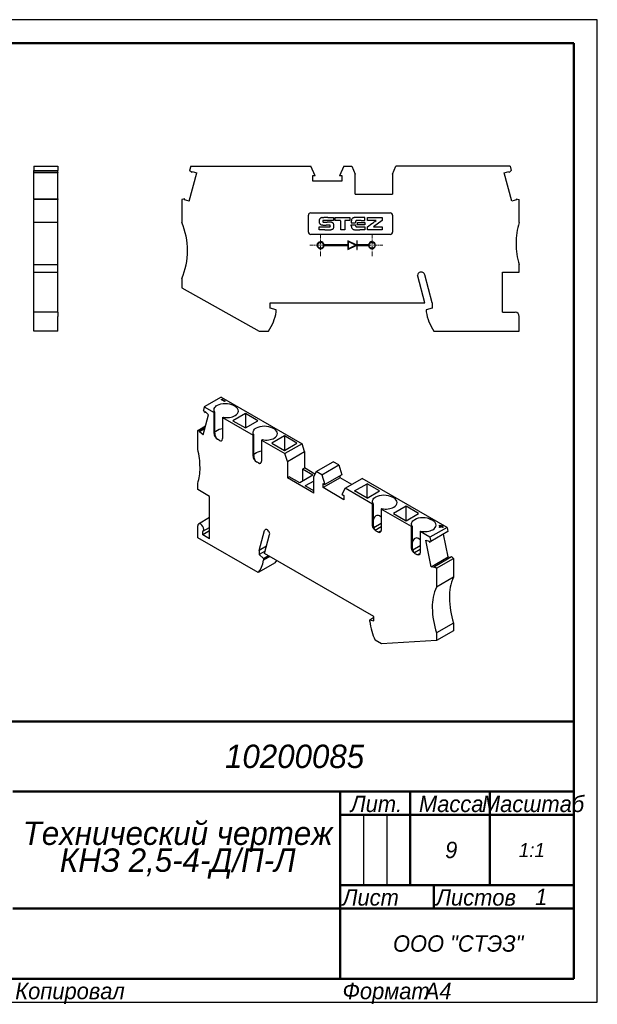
# Model space of a CAD drawing. Header units: millimetres. Extents: x 0 to 297, y 0 to 210.
# Tile 2 of 2: x 173 to 297, y 0 to 210. Entities that reach past the tile are written whole.
import ezdxf

# ---------------------------------------------------------------- set-up
doc = ezdxf.new("R2010")
doc.units = ezdxf.units.MM
doc.linetypes.add('CENTER_per1_scale0.025591', pattern=[1.3, 0.8125, -0.1625, 0.1625, -0.1625])

# ---------------------------------------------------------------- blocks, each defined once
blk = doc.blocks.new('_FR1Страница_1')
at = {"color": 7, "linetype": 'Continuous', "lineweight": 25}
for p, q in [((297, 210), (0, 210)), ((297, 0), (297, 210)), ((247, 40), (247, 25)), ((252, 40), (252, 25)), ((242, 20), (292, 20)), ((262, 20), (262, 20)), ((0, 0), (297, 0))]:
    blk.add_line(p, q, dxfattribs=at)
at = {"color": 7, "linetype": 'Continuous', "lineweight": 50}
for p, q in [((20, 205), (292, 205)), ((292, 205), (292, 5)), ((107, 60), (292, 60)), ((172, 45), (292, 45)), ((242, 45), (242, 5)), ((257, 45), (257, 25)), ((274, 45), (274, 25)), ((242, 40), (292, 40)), ((242, 25), (292, 25)), ((262, 25), (262, 20)), ((172, 20), (292, 20)), ((292, 5), (20, 5))]:
    blk.add_line(p, q, dxfattribs=at)
at = {"color": 7}
for s, insert, char_height, width, attachment_point in [('\\pl0.5;{\\fT-FLEX Type A|b0|i1;\\l\\C250;10200085 \\P}', (232, 52.5), 5, 122.5, 5), ('\\pl0.5;{\\fT-FLEX Type A|b0|i1;\\l\\C250;Масштаб\\P}', (283, 44.125), 3.5, 19.75, 2), ('\\pl0.5;{\\fT-FLEX Type A|b0|i1;\\l\\C250;Лит.\\P}', (249.5, 44.125), 3.5, 16.75, 2), ('\\pl0.5;{\\fT-FLEX Type A|b0|i1;\\l\\C250;Масса\\P}', (265.5, 44.125), 3.5, 18.75, 2), ('\\pl0.5;{\\fT-FLEX Type A|b0|i1;\\l\\C250;9\\P}', (265.5, 32.5), 3.5, 18.75, 5), ('{\\fT-FLEX Type A|b0|i1;\\l\\C250;1:1\\P}', (283, 32.5), 3, 19.5, 5), ('\\pl0.5;{\\fT-FLEX Type A|b0|i1;\\l\\C250;\\H0.857143x;\\P}', (283, 32.5), 3.5, 19.75, 5), ('\\pl0.5;{\\fT-FLEX Type A|b0|i1;\\l\\C250;Лист\\P}', (242, 24.125), 3.5, 11.75, 1), ('\\pl0.5;{\\fT-FLEX Type A|b0|i1;\\l\\C250;\\H0.857143x;\\P}', (257, 24.125), 3.5, 11.75, 2), ('\\pl0.5;{\\fT-FLEX Type A|b0|i1;\\l\\C250;Листов\\P}', (262, 24.125), 3.5, 17.75, 1), ('{\\fT-FLEX Type A|b0|i1;\\l\\C250;1\\P}', (285, 22.5), 3.5, 15.75, 5), ('\\pl0.5;{\\fT-FLEX Type A|b0|i1;\\l\\C250;\\H0.857143x;\\P}', (285, 24.125), 3.5, 15.75, 2), ('{\\fT-FLEX Type A|b0|i1;\\l\\C250;\\P}', (257, 22.5), 3.5, 11.75, 5), ('{\\fT-FLEX Type A|b0|i1;\\l\\C250;}', (207, 20), 3, 71.5, 5), ('\\pl0.5;{\\fT-FLEX Type A|b0|i1;\\l\\C250;ООО "СТЭЗ"\\P}', (267, 12.5), 3.5, 51.75, 5), ('\\pl0.5;{\\fT-FLEX Type A|b0|i1;\\l\\C250;Копировал\\P}', (172, 4.125), 3.5, 23.566, 1), ('\\pl0.5;{\\fT-FLEX Type A|b0|i1;\\l\\C250;\\P}', (193.816, 4.125), 3.5, 40.967, 1), ('\\pl0.5;{\\fT-FLEX Type A|b0|i1;\\l\\C250;Формат\\P}', (242, 4.125), 3.5, 18.675, 1), ('\\pl0.5;{\\fT-FLEX Type A|b0|i1;\\l\\C250;\\P}', (258.925, 4.125), 3.5, 9.825, 1), ('{\\fT-FLEX Type A|b0|i1;\\l\\C250;A4\\P}', (262.962, 4.125), 3.5, 9.825, 2)]:
    blk.add_mtext(s, dxfattribs=dict(at, insert=insert, char_height=char_height, width=width, attachment_point=attachment_point))
at = {"color": 7, "insert": (207, 32.5), "char_height": 5, "width": 72.5, "attachment_point": 5, "line_spacing_factor": 0.69}
blk.add_mtext('\\pl0.5;{\\fT-FLEX Type A|b0|i1;\\l\\C250;Технический чертеж КНЗ 2,5-4-Д/П-Л\\P}', dxfattribs=at)
blk = doc.blocks.new('Страница_1')
at = {"color": 7, "linetype": 'Continuous', "lineweight": 30}
for p, q in [((176.499, 178.701), (176.499, 177.739)), ((176.499, 178.701), (181.649, 178.701)), ((176.499, 177.306), (176.499, 177.739)), ((176.499, 177.739), (181.649, 177.739)), ((181.649, 177.306), (176.499, 177.306)), ((176.499, 177.292), (176.499, 177.302)), ((176.499, 171.726), (176.499, 177.292)), ((181.649, 177.292), (176.499, 177.292)), ((181.649, 178.701), (181.649, 177.739)), ((181.649, 177.306), (181.649, 177.739)), ((181.649, 177.302), (181.649, 177.292)), ((181.649, 171.726), (181.649, 177.292)), ((209.707, 171.182), (211.344, 177.292)), ((210.065, 178.701), (209.807, 177.739)), ((210.24, 177.306), (209.807, 177.739)), ((210.065, 178.701), (235.695, 178.701)), ((210.24, 177.306), (210.31, 177.569)), ((210.31, 177.569), (211.344, 177.292)), ((236.62, 176.596), (235.695, 178.701)), ((242.814, 178.701), (241.889, 176.596)), ((242.814, 178.701), (244.486, 178.701)), ((244.486, 178.701), (245.205, 177.001)), ((245.205, 172.701), (245.205, 177.001)), ((253.205, 177.001), (253.923, 178.701)), ((253.205, 177.001), (253.205, 172.701)), ((278.344, 178.701), (253.923, 178.701)), ((277.066, 177.292), (278.099, 177.569)), ((278.703, 171.182), (277.066, 177.292)), ((278.099, 177.569), (278.17, 177.306)), ((278.17, 177.306), (278.602, 177.739)), ((278.344, 178.701), (278.602, 177.739)), ((236.092, 176.596), (236.092, 175.526)), ((236.62, 176.596), (236.092, 176.596)), ((236.092, 175.526), (242.417, 175.526)), ((242.417, 176.596), (241.889, 176.596)), ((242.417, 175.526), (242.417, 176.596)), ((245.205, 172.701), (253.205, 172.701)), ((176.499, 171.722), (176.499, 171.551)), ((176.499, 171.722), (181.649, 171.722)), ((181.649, 171.551), (176.499, 171.551)), ((176.499, 166.651), (176.499, 171.551)), ((181.649, 171.722), (181.649, 171.551)), ((181.649, 166.651), (181.649, 171.551)), ((208.744, 171.722), (208.105, 171.551)), ((208.105, 171.551), (208.105, 166.651)), ((208.673, 171.459), (208.744, 171.722)), ((209.707, 171.182), (208.673, 171.459)), ((279.736, 171.459), (278.703, 171.182)), ((279.666, 171.722), (280.305, 171.551)), ((279.666, 171.722), (279.736, 171.459)), ((280.305, 166.651), (280.305, 171.551)), ((235.705, 168.701), (252.705, 168.701)), ((181.649, 166.651), (176.499, 166.651)), ((176.499, 162.151), (176.499, 166.651)), ((181.649, 162.151), (181.649, 166.651)), ((235.205, 164.599), (235.205, 168.201)), ((238.173, 167.698), (238.522, 167.699)), ((239.374, 167.7), (240.572, 167.701)), ((240.572, 167.094), (239.479, 167.092)), ((240.572, 167.701), (240.572, 167.094)), ((240.962, 167.701), (244.054, 167.701)), ((240.962, 167.094), (240.962, 167.701)), ((241.441, 167.094), (240.962, 167.094)), ((244.054, 167.095), (243.572, 167.092)), ((244.054, 167.701), (244.054, 167.095)), ((244.384, 166.843), (244.381, 166.607)), ((244.381, 166.607), (244.513, 166.602)), ((244.943, 166.598), (245.242, 166.598)), ((245.242, 166.598), (245.245, 166.674)), ((245.669, 166.115), (245.673, 166.311)), ((245.677, 166.59), (245.677, 166.673)), ((245.677, 166.673), (247.282, 166.673)), ((247.282, 167.701), (246.165, 167.7)), ((246.5, 167.094), (247.282, 167.094)), ((247.282, 167.094), (247.282, 167.701)), ((247.282, 166.673), (247.282, 166.115)), ((247.833, 167.701), (250.956, 167.701)), ((247.833, 167.094), (247.833, 167.701)), ((248.756, 167.094), (247.833, 167.094)), ((247.833, 165.716), (248.756, 166.4)), ((250.953, 167.085), (249.107, 165.715)), ((249.678, 167.091), (249.408, 167.093)), ((249.408, 166.885), (249.678, 167.086)), ((250.956, 167.701), (250.953, 167.085)), ((253.205, 168.201), (253.205, 164.599)), ((237.542, 165.712), (239.775, 165.715)), ((237.542, 165.099), (237.542, 165.712)), ((238.727, 165.099), (237.542, 165.099)), ((239.782, 166.106), (238.979, 166.109)), ((239.775, 165.715), (239.811, 165.733)), ((239.811, 166.091), (239.782, 166.106)), ((242.114, 165.099), (242.114, 165.986)), ((242.982, 165.099), (242.114, 165.099)), ((242.982, 166.027), (242.982, 165.099)), ((244.381, 166.183), (245.242, 166.183)), ((244.384, 165.959), (244.381, 166.183)), ((245.242, 166.183), (245.245, 166.123)), ((247.282, 166.115), (245.669, 166.115)), ((247.282, 165.099), (246.198, 165.099)), ((246.428, 165.714), (247.282, 165.712)), ((247.282, 165.712), (247.282, 165.099)), ((247.833, 165.099), (247.833, 165.716)), ((250.956, 165.099), (247.833, 165.099)), ((249.107, 165.715), (250.956, 165.712)), ((250.956, 165.712), (250.956, 165.099)), ((176.499, 157.651), (176.499, 162.151)), ((181.649, 157.651), (181.649, 162.151)), ((252.705, 164.099), (235.705, 164.099)), ((245.405, 161.864), (243.675, 162.729)), ((243.675, 162.729), (243.675, 161.842)), ((243.775, 161.016), (243.775, 162.567)), ((243.775, 162.567), (245.326, 161.792)), ((245.65, 162.729), (245.55, 162.729)), ((245.55, 162.729), (245.55, 161.953)), ((245.65, 161.842), (245.65, 162.729)), ((243.675, 161.842), (238.548, 161.842)), ((238.548, 161.742), (243.675, 161.742)), ((243.675, 161.742), (243.675, 160.854)), ((243.675, 160.854), (245.405, 161.719)), ((245.326, 161.792), (243.775, 161.016)), ((245.55, 161.63), (245.55, 160.854)), ((245.55, 160.854), (245.65, 160.854)), ((248.072, 161.842), (245.65, 161.842)), ((245.65, 161.742), (248.072, 161.742)), ((245.65, 160.854), (245.65, 161.742)), ((176.499, 156.051), (176.499, 157.651)), ((176.499, 157.651), (181.649, 157.651)), ((176.499, 147.451), (176.499, 156.051)), ((176.499, 156.051), (181.649, 156.051)), ((181.649, 156.051), (181.649, 157.651)), ((181.649, 147.455), (181.649, 156.051)), ((276.705, 156.051), (280.305, 156.051)), ((276.705, 147.451), (276.705, 156.051)), ((280.305, 156.051), (280.305, 157.651)), ((208.105, 154.651), (208.105, 152.651)), ((258.576, 155.155), (258.552, 155.336)), ((260.105, 149.451), (258.576, 155.155)), ((261.705, 149.451), (260.095, 155.458)), ((208.105, 152.651), (224.687, 143.451)), ((227.005, 148.351), (227.005, 149.451)), ((227.005, 149.451), (260.105, 149.451)), ((261.705, 149.451), (261.705, 148.351)), ((177.499, 147.451), (176.499, 147.451)), ((176.499, 146.551), (176.499, 147.451)), ((181.649, 147.451), (177.501, 147.451)), ((181.649, 147.451), (181.649, 146.551)), ((228.305, 148.003), (227.005, 148.351)), ((228.305, 147.551), (228.305, 148.003)), ((261.705, 148.351), (260.405, 148.003)), ((260.405, 148.003), (260.405, 147.551)), ((276.705, 147.451), (279.405, 147.451)), ((176.499, 143.451), (176.499, 146.551)), ((181.649, 143.451), (181.649, 146.551)), ((280.305, 143.451), (280.305, 146.551)), ((181.649, 143.451), (176.499, 143.451)), ((224.687, 143.451), (226.646, 143.451)), ((262.064, 143.451), (280.305, 143.451)), ((216.57, 129.341), (212.928, 127.238)), ((216.549, 128.798), (216.69, 128.88)), ((217.256, 128.39), (216.549, 128.798)), ((216.57, 129.341), (233.838, 119.371)), ((216.619, 128.757), (216.69, 128.798)), ((216.69, 128.798), (216.69, 128.88)), ((216.69, 128.88), (217.397, 128.471)), ((216.69, 128.798), (217.326, 128.43)), ((217.397, 128.471), (217.256, 128.39)), ((212.928, 127.238), (212.746, 126.558)), ((213.052, 126.028), (212.746, 126.558)), ((212.928, 127.238), (215.025, 126.028)), ((219.55, 127.334), (219.126, 127.579)), ((212.675, 121.245), (213.832, 125.566)), ((213.052, 126.028), (213.102, 126.214)), ((213.052, 126.028), (213.209, 126.118)), ((213.102, 126.214), (213.832, 125.566)), ((215.179, 126.117), (215.025, 126.028)), ((215.025, 121.537), (215.025, 126.028)), ((215.179, 121.626), (215.179, 126.117)), ((216.863, 124.967), (217.017, 125.056)), ((216.863, 124.967), (223.368, 121.211)), ((216.863, 124.967), (216.863, 120.476)), ((221.724, 125.834), (219.037, 124.283)), ((219.037, 124.283), (221.724, 122.731)), ((224.411, 124.283), (221.724, 125.834)), ((221.724, 125.834), (221.724, 122.731)), ((221.724, 122.731), (224.411, 124.283)), ((211.542, 122.201), (213.185, 123.149)), ((211.994, 122.08), (211.542, 122.201)), ((211.542, 118.2), (211.542, 122.201)), ((213.014, 122.511), (211.944, 121.894)), ((211.944, 121.894), (211.994, 122.08)), ((213.064, 122.697), (211.994, 122.08)), ((227.894, 122.517), (227.47, 122.762)), ((212.675, 121.245), (211.944, 121.894)), ((216.156, 120.068), (215.732, 120.313)), ((216.858, 120.379), (216.863, 120.476)), ((223.523, 121.3), (223.368, 121.211)), ((223.368, 116.72), (223.368, 121.211)), ((223.523, 116.809), (223.523, 121.3)), ((225.207, 120.149), (225.361, 120.238)), ((225.207, 120.149), (225.207, 115.658)), ((225.207, 120.149), (230.197, 117.268)), ((230.068, 121.017), (227.381, 119.465)), ((232.755, 119.465), (230.068, 121.017)), ((230.068, 121.017), (230.068, 117.914)), ((227.381, 119.465), (230.068, 117.914)), ((230.068, 117.914), (232.755, 119.465)), ((233.838, 119.371), (230.197, 117.268)), ((234.346, 117.69), (233.838, 119.371)), ((230.705, 115.587), (230.197, 117.268)), ((230.705, 115.587), (234.346, 117.69)), ((234.346, 117.69), (234.346, 114.179)), ((224.5, 115.25), (224.076, 115.495)), ((225.202, 115.562), (225.207, 115.658)), ((230.705, 115.587), (230.705, 112.076)), ((233.94, 113.944), (234.346, 114.179)), ((233.94, 113.944), (233.94, 111.372)), ((236.167, 112.658), (233.94, 113.944)), ((236.616, 112.868), (234.346, 114.179)), ((236.87, 113.416), (240.511, 115.518)), ((238.052, 112.733), (241.693, 114.836)), ((241.693, 114.836), (240.511, 115.518)), ((241.693, 114.836), (242.348, 112.739)), ((230.705, 112.076), (231.111, 112.311)), ((236.362, 108.81), (230.705, 112.076)), ((233.339, 111.025), (231.111, 112.311)), ((236.167, 112.658), (233.339, 111.025)), ((236.87, 113.416), (236.362, 112.321)), ((236.362, 108.81), (236.362, 112.321)), ((238.052, 112.733), (236.87, 113.416)), ((238.052, 112.733), (238.706, 110.637)), ((241.974, 112.081), (238.333, 109.979)), ((242.348, 112.739), (238.706, 110.637)), ((241.974, 112.081), (241.974, 112.524)), ((244.482, 110.633), (241.974, 112.081)), ((243.086, 109.827), (246.728, 111.929)), ((264.851, 101.466), (246.728, 111.929)), ((211.542, 109.545), (211.542, 110.851)), ((214.088, 108.075), (211.542, 109.545)), ((236.362, 111.382), (234.541, 110.331)), ((236.362, 109.28), (234.541, 110.331)), ((238.333, 110.852), (238.706, 110.637)), ((238.333, 109.979), (238.333, 110.852)), ((242.805, 107.397), (238.333, 109.979)), ((242.432, 108.486), (243.086, 109.827)), ((248.93, 106.452), (243.086, 109.827)), ((245.059, 109.259), (247.746, 110.811)), ((247.746, 107.708), (247.746, 110.811)), ((250.433, 109.259), (247.746, 110.811)), ((214.088, 99.012), (214.088, 108.075)), ((242.432, 108.486), (242.805, 108.27)), ((242.805, 108.27), (242.805, 107.397)), ((247.746, 107.708), (245.059, 109.259)), ((247.746, 107.708), (250.433, 109.259)), ((253.456, 107.759), (253.032, 108.004)), ((249.085, 106.542), (248.93, 106.452)), ((248.93, 101.962), (248.93, 106.452)), ((249.085, 106.542), (249.085, 102.051)), ((250.769, 105.391), (250.923, 105.48)), ((250.769, 105.391), (250.769, 100.9)), ((257.274, 101.635), (250.769, 105.391)), ((256.09, 105.993), (253.403, 104.442)), ((256.09, 102.894), (256.09, 105.993)), ((258.777, 104.442), (256.09, 105.993)), ((214.088, 103.562), (211.729, 102.2)), ((253.403, 104.442), (256.09, 102.891)), ((256.09, 102.891), (258.777, 104.442)), ((261.8, 102.942), (261.375, 103.186)), ((211.542, 99.257), (211.542, 101.788)), ((212.629, 100.641), (214.088, 101.484)), ((248.936, 101.859), (248.93, 101.962)), ((249.085, 102.051), (249.088, 101.947)), ((249.165, 101.488), (250.769, 102.414)), ((250.769, 101.562), (249.521, 100.842)), ((257.429, 101.724), (257.274, 101.635)), ((257.274, 97.144), (257.274, 101.635)), ((257.429, 101.724), (257.429, 97.234)), ((264.851, 101.466), (261.209, 99.363)), ((263.203, 101.862), (263.345, 101.943)), ((263.486, 101.699), (263.203, 101.862)), ((263.203, 101.535), (263.486, 101.699)), ((263.345, 101.454), (263.203, 101.535)), ((263.274, 101.821), (263.345, 101.862)), ((263.274, 101.494), (263.486, 101.617)), ((263.345, 101.862), (263.345, 101.943)), ((263.345, 101.943), (263.627, 101.78)), ((263.345, 101.862), (263.627, 101.699)), ((263.627, 101.617), (263.345, 101.454)), ((263.486, 101.617), (263.486, 101.699)), ((263.627, 101.78), (263.91, 101.943)), ((263.627, 101.699), (263.91, 101.862)), ((263.627, 101.699), (263.627, 101.78)), ((263.91, 101.454), (263.627, 101.617)), ((264.052, 101.862), (263.769, 101.699)), ((263.769, 101.617), (263.769, 101.699)), ((263.769, 101.699), (264.052, 101.535)), ((263.769, 101.617), (263.981, 101.494)), ((263.91, 101.862), (263.91, 101.943)), ((263.91, 101.943), (264.052, 101.862)), ((263.91, 101.862), (263.981, 101.821)), ((264.052, 101.535), (263.91, 101.454)), ((264.851, 101.466), (265.033, 100.574)), ((224.441, 91.81), (211.542, 99.257)), ((214.088, 100.727), (212.603, 99.869)), ((212.603, 99.869), (212.603, 100.628)), ((214.088, 99.012), (212.603, 99.869)), ((224.694, 96.563), (225.832, 100.81)), ((225.826, 95.909), (226.906, 99.943)), ((226.906, 99.943), (226.923, 100.081)), ((249.638, 100.737), (250.062, 100.492)), ((250.738, 100.74), (250.205, 100.432)), ((259.113, 100.574), (259.267, 100.663)), ((259.113, 100.574), (259.113, 96.083)), ((261.209, 99.363), (259.113, 100.574)), ((261.209, 99.363), (261.392, 98.472)), ((265.033, 100.574), (261.392, 98.472)), ((265.104, 95.18), (264.109, 100.041)), ((226.24, 97.455), (224.694, 96.563)), ((257.28, 97.042), (257.274, 97.144)), ((257.429, 97.234), (257.431, 97.13)), ((257.509, 96.671), (259.113, 97.597)), ((260.305, 98.735), (261.036, 98.539)), ((261.462, 93.078), (260.305, 98.735)), ((261.036, 98.539), (261.086, 98.295)), ((261.086, 98.295), (261.392, 98.472)), ((224.694, 96.563), (224.694, 95.665)), ((225.955, 96.392), (224.694, 95.665)), ((224.694, 95.665), (225.614, 94.849)), ((225.614, 94.849), (226.638, 95.441)), ((226.957, 95.256), (225.614, 94.481)), ((225.614, 94.849), (225.614, 94.481)), ((249.231, 82.396), (225.826, 95.909)), ((259.113, 96.745), (257.865, 96.025)), ((257.981, 95.92), (258.406, 95.675)), ((259.082, 95.922), (258.549, 95.614)), ((261.462, 93.078), (265.104, 95.18)), ((262.143, 93.126), (265.785, 95.228)), ((262.595, 92.725), (266.237, 94.828)), ((265.104, 95.18), (265.513, 95.071)), ((265.785, 95.228), (266.237, 94.828)), ((266.237, 94.828), (266.237, 90.827)), ((228.082, 93.913), (224.441, 91.81)), ((262.193, 92.882), (261.462, 93.078)), ((262.143, 93.126), (262.193, 92.882)), ((262.143, 93.126), (262.595, 92.725)), ((262.595, 92.725), (262.595, 88.724)), ((266.237, 90.827), (262.595, 88.724)), ((248.312, 81.745), (249.231, 82.275)), ((249.231, 81.498), (249.231, 82.396)), ((248.312, 81.745), (249.231, 81.498)), ((248.312, 81.376), (248.312, 81.745)), ((266.237, 81.029), (262.595, 78.926)), ((266.237, 81.029), (266.237, 79.396)), ((266.237, 79.396), (262.595, 77.293)), ((262.595, 78.926), (262.595, 77.293)), ((250.87, 76.551), (249.485, 77.351)), ((262.595, 77.293), (250.87, 76.551))]:
    blk.add_line(p, q, dxfattribs=at)
at = {"color": 7, "linetype": 'CENTER_per1_scale0.025591', "lineweight": 15}
for p, q in [((237.8, 159.475), (237.8, 164.108)), ((248.82, 159.475), (248.82, 164.108)), ((235.483, 161.792), (240.117, 161.792)), ((246.503, 161.792), (251.137, 161.792))]:
    blk.add_line(p, q, dxfattribs=at)
at = {"color": 7, "lineweight": 30, "flags": 128}
for points in [[(215.179, 126.117), (215.083, 126.307), (215.035, 126.502), (215.035, 126.7), (215.084, 126.895), (215.181, 127.084), (215.323, 127.264), (215.508, 127.43), (215.732, 127.579)], [(215.732, 127.579), (216.095, 127.752), (216.51, 127.88), (216.961, 127.959), (217.429, 127.985), (217.897, 127.959), (218.347, 127.88), (218.762, 127.752), (219.126, 127.579)], [(219.55, 125.375), (219.849, 125.585), (220.07, 125.824), (220.207, 126.084), (220.253, 126.355), (220.207, 126.625), (220.07, 126.885), (219.849, 127.124), (219.55, 127.334)], [(217.017, 125.056), (217.346, 125), (217.684, 124.972), (218.026, 124.973), (218.365, 125.001), (218.693, 125.057), (219.004, 125.139), (219.292, 125.245), (219.55, 125.375)], [(215.179, 121.761), (215.211, 121.823), (215.433, 122.062), (215.732, 122.272)], [(215.732, 122.272), (216.095, 122.444), (216.51, 122.572), (216.863, 122.634)], [(223.523, 121.3), (223.427, 121.489), (223.379, 121.685), (223.379, 121.882), (223.428, 122.078), (223.524, 122.267), (223.667, 122.447), (223.852, 122.613), (224.076, 122.762)], [(224.076, 122.762), (224.439, 122.934), (224.854, 123.062), (225.304, 123.141), (225.773, 123.168), (226.241, 123.141), (226.691, 123.062), (227.106, 122.934), (227.47, 122.762)], [(227.894, 120.557), (228.192, 120.767), (228.414, 121.007), (228.551, 121.267), (228.597, 121.537), (228.551, 121.808), (228.414, 122.068), (228.192, 122.307), (227.894, 122.517)], [(215.025, 121.537), (215.078, 121.194), (215.232, 120.84), (215.461, 120.531), (215.732, 120.313)], [(215.179, 121.626), (215.187, 121.454), (215.21, 121.267), (215.307, 120.884), (215.481, 120.546), (215.598, 120.412), (215.732, 120.313)], [(216.156, 120.068), (216.407, 119.976), (216.625, 120.002), (216.782, 120.143), (216.858, 120.379)], [(225.361, 120.238), (225.69, 120.183), (226.028, 120.155), (226.37, 120.155), (226.709, 120.183), (227.037, 120.239), (227.348, 120.321), (227.636, 120.428), (227.894, 120.557)], [(223.368, 116.72), (223.422, 116.376), (223.576, 116.023), (223.805, 115.714), (224.076, 115.495)], [(223.523, 116.943), (223.555, 117.005), (223.777, 117.245), (224.076, 117.455)], [(223.523, 116.809), (223.53, 116.636), (223.554, 116.449), (223.651, 116.067), (223.825, 115.728), (223.942, 115.595), (224.076, 115.495)], [(224.076, 117.455), (224.439, 117.627), (224.854, 117.755), (225.207, 117.817)], [(224.5, 115.25), (224.75, 115.159), (224.968, 115.185), (225.126, 115.325), (225.202, 115.562)], [(249.085, 106.542), (248.989, 106.731), (248.941, 106.927), (248.941, 107.124), (248.99, 107.319), (249.086, 107.509), (249.229, 107.689), (249.414, 107.855), (249.638, 108.004)], [(249.638, 108.004), (250.001, 108.176), (250.416, 108.304), (250.866, 108.383), (251.335, 108.41), (251.803, 108.383), (252.253, 108.304), (252.668, 108.176), (253.032, 108.004)], [(253.456, 105.799), (253.754, 106.009), (253.976, 106.249), (254.113, 106.509), (254.159, 106.779), (254.113, 107.049), (253.976, 107.309), (253.754, 107.549), (253.456, 107.759)], [(250.923, 105.48), (251.251, 105.425), (251.59, 105.397), (251.932, 105.397), (252.271, 105.425), (252.599, 105.481), (252.91, 105.563), (253.197, 105.67), (253.456, 105.799)], [(249.638, 103.943), (249.481, 103.824), (249.34, 103.654), (249.217, 103.434), (249.115, 103.166), (249.085, 103.041)], [(250.769, 103.691), (250.725, 103.73), (250.422, 103.921), (250.205, 104.004), (250, 104.035), (249.81, 104.014), (249.638, 103.943)], [(257.429, 101.724), (257.333, 101.914), (257.284, 102.109), (257.285, 102.307), (257.334, 102.502), (257.43, 102.692), (257.572, 102.871), (257.757, 103.037), (257.981, 103.186)], [(257.981, 103.186), (258.345, 103.359), (258.76, 103.487), (259.21, 103.566), (259.678, 103.592), (260.147, 103.566), (260.597, 103.487), (261.012, 103.359), (261.375, 103.186)], [(212.815, 101.053), (212.766, 101.363), (212.629, 101.681), (212.422, 101.959), (212.179, 102.156), (211.935, 102.24), (211.729, 102.2), (211.591, 102.041), (211.542, 101.788)], [(212.603, 100.628), (212.692, 100.691), (212.759, 100.785), (212.801, 100.908), (212.815, 101.053)], [(226.541, 100.858), (226.43, 100.947), (226.317, 101.011), (226.207, 101.047), (226.103, 101.055), (226.011, 101.034), (225.933, 100.985), (225.872, 100.909), (225.832, 100.81)], [(249.638, 100.737), (249.387, 100.935), (249.169, 101.212), (249.012, 101.535), (248.936, 101.859)], [(249.088, 101.947), (249.132, 101.602), (249.234, 101.252), (249.404, 100.948), (249.638, 100.737)], [(249.213, 101.365), (249.44, 100.921), (249.447, 100.909)], [(261.8, 100.982), (262.098, 101.192), (262.32, 101.431), (262.457, 101.691), (262.503, 101.962), (262.457, 102.232), (262.32, 102.492), (262.098, 102.732), (261.8, 102.942)], [(226.923, 100.081), (226.896, 100.285), (226.816, 100.498), (226.693, 100.696), (226.541, 100.858)], [(250.769, 100.9), (250.715, 100.619), (250.562, 100.443), (250.332, 100.398), (250.062, 100.492)], [(257.981, 99.126), (257.825, 99.007), (257.684, 98.837), (257.561, 98.617), (257.459, 98.349), (257.429, 98.223)], [(259.113, 98.874), (259.069, 98.913), (258.766, 99.104), (258.549, 99.187), (258.344, 99.218), (258.154, 99.197), (257.981, 99.126)], [(259.267, 100.663), (259.595, 100.607), (259.934, 100.58), (260.276, 100.58), (260.614, 100.608), (260.943, 100.664), (261.254, 100.746), (261.541, 100.853), (261.8, 100.982)], [(257.981, 95.92), (257.731, 96.117), (257.513, 96.395), (257.356, 96.717), (257.28, 97.042)], [(257.431, 97.13), (257.475, 96.785), (257.578, 96.435), (257.748, 96.13), (257.981, 95.92)], [(257.557, 96.548), (257.784, 96.104), (257.791, 96.091)], [(259.113, 96.083), (259.059, 95.802), (258.906, 95.625), (258.676, 95.581), (258.406, 95.675)], [(224.441, 91.81), (224.86, 92.339), (225.198, 92.967), (225.45, 93.684), (225.614, 94.481)], [(228.082, 93.913), (228.459, 94.389)]]:
    blk.add_lwpolyline(points, dxfattribs=at)
at = {"color": 7, "linetype": 'Continuous', "lineweight": 30}
for centre in [(237.8, 161.792), (248.82, 161.792)]:
    blk.add_circle(centre, 0.65, dxfattribs=at)
for centre, radius, start, end in [((235.705, 168.201), 0.5, 90, 179.99944), ((252.705, 168.201), 0.5, 359.99944, 90), ((194.357, 160.651), 15, 360, 23.57818), ((239.7, 166.914), 2.199, 177.35763, 180.37741), ((239.699, 166.914), 2.198, 180.37743, 183.39537), ((238.246, 166.981), 0.743, 170.5774, 177.35764), ((238.235, 166.827), 0.731, 183.39545, 190.25514), ((238.473, 166.944), 0.973, 158.55948, 170.57736), ((238.438, 166.864), 0.937, 190.25512, 203.09701), ((238.131, 167.078), 0.605, 141.41013, 158.55945), ((238.121, 166.729), 0.593, 203.09691, 221.19651), ((238.091, 167.11), 0.555, 123.38228, 141.41013), ((238.093, 166.704), 0.555, 221.19645, 239.99623), ((238.178, 166.978), 0.712, 108.43356, 123.38233), ((238.119, 167.156), 0.525, 103.77128, 108.4336), ((238.454, 165.786), 1.935, 102.00457, 103.77131), ((238.454, 165.786), 1.935, 100.2236, 102.00454), ((238.219, 167.091), 0.61, 96.01097, 100.22357), ((238.173, 167.526), 0.172, 90.16124, 96.01101), ((238.919, 166.907), 0.655, 175.19487, 179.91354), ((240.154, 166.905), 1.89, 179.91354, 181.23133), ((238.414, 166.868), 0.15, 181.23129, 189.64769), ((238.402, 166.951), 0.136, 160.05919, 175.19486), ((238.342, 166.856), 0.0769, 189.6477, 202.84961), ((238.468, 166.909), 0.214, 202.84965, 208.9999), ((238.363, 166.965), 0.0954, 141.09954, 160.05912), ((238.451, 166.899), 0.194, 208.99997, 217.32574), ((238.452, 166.893), 0.209, 130.56225, 141.09954), ((238.393, 166.855), 0.121, 217.32578, 229.20058), ((238.396, 166.859), 0.126, 229.20059, 240.76657), ((238.388, 166.968), 0.111, 99.75672, 130.56228), ((238.447, 166.949), 0.23, 240.76653, 248.15902), ((238.396, 166.822), 0.0923, 248.15902, 268.2694), ((238.491, 166.37), 0.717, 91.99268, 99.75672), ((238.653, 175.339), 8.614, 268.2694, 269.05985), ((238.68, 160.942), 6.149, 90.15267, 91.99274), ((238.81, 184.907), 18.183, 269.0599, 269.7), ((239.438, -173.241), 340.941, 90.0881, 90.15387), ((240.875, -662.419), 829.512, 90.096367, 90.152746), ((241.066, 615.9), 449.182, 269.70006, 269.76263), ((239.913, -482.892), 650.592, 90.047461, 90.088027), ((237.658, -206.893), 373.619, 89.67053, 89.76266), ((239.778, 161.813), 4.906, 87.62955, 89.6706), ((239.945, 165.857), 0.858, 80.69979, 87.62955), ((239.943, 165.846), 0.87, 73.83907, 80.69968), ((239.971, 165.939), 0.773, 59.61604, 73.83896), ((240.072, 166.113), 0.571, 41.78196, 59.61597), ((240.055, 166.097), 0.595, 24.35958, 41.7819), ((239.782, 165.974), 0.894, 11.51838, 24.35957), ((241.431, 125.631), 41.463, 89.72516, 89.98711), ((241.511, 142.199), 24.895, 89.34124, 89.72512), ((241.403, 132.796), 34.298, 89.10864, 89.34126), ((241.929, 166.636), 0.454, 83.98633, 89.10864), ((241.92, 166.548), 0.543, 78.87722, 83.98624), ((241.999, 166.95), 0.133, 64.38323, 78.87713), ((242.025, 167.005), 0.0725, 43.48871, 64.38323), ((242.028, 167.007), 0.069, 21.80737, 43.48873), ((241.915, 166.962), 0.191, 3.17292, 21.80742), ((237.79, 166.733), 4.322, 1.23827, 3.17298), ((229.102, 166.545), 13.012, 0.12104, 1.2383), ((-35.984, 165.985), 278.098, 0.00031, 0.12109), ((309.08, 166.298), 66.098, 179.63319, 179.89034), ((450.132, 166.028), 207.15, 179.89027, 180.00005), ((416.706, 165.609), 173.726, 179.55463, 179.63324), ((243.148, 166.958), 0.163, 169.26162, 179.55463), ((243.238, 166.941), 0.254, 160.35591, 169.2616), ((243.08, 166.997), 0.0868, 140.50727, 160.35588), ((243.07, 167.006), 0.0735, 118.51386, 140.50727), ((243.107, 166.938), 0.151, 105.66397, 118.51384), ((243.09, 166.996), 0.0905, 91.3331, 105.66401), ((243.628, 143.912), 23.18, 91.04831, 91.33318), ((243.491, 151.373), 15.718, 90.49276, 91.0483), ((243.883, 105.773), 61.32, 90.29079, 90.4927), ((260.044, 166.635), 15.661, 178.66765, 179.24084), ((245.64, 166.97), 1.253, 175.02713, 178.66762), ((244.974, 167.028), 0.585, 168.99005, 175.02717), ((245.576, 166.911), 1.198, 165.46055, 168.99015), ((245.08, 167.039), 0.686, 148.60851, 165.46062), ((244.98, 167.1), 0.569, 129.21383, 148.60854), ((244.641, 170.726), 4.126, 268.21624, 269.18912), ((244.922, 190.563), 23.964, 269.18913, 269.45384), ((245.014, 167.059), 0.622, 110.7954, 129.21382), ((244.95, 193.482), 26.884, 269.45388, 269.72157), ((245.128, 166.758), 0.944, 97.31415, 110.7954), ((244.943, 192.109), 25.511, 269.72158, 270.00003), ((245.041, 167.436), 0.26, 90.32851, 97.31413), ((248.207, -384.776), 552.482, 90.29483, 90.32851), ((246.037, 166.637), 0.792, 170.37024, 177.33343), ((245.828, 166.673), 0.58, 161.57669, 170.37026), ((245.718, 166.709), 0.465, 151.77303, 161.57677), ((245.537, 166.807), 0.26, 136.5968, 151.77308), ((245.525, 166.818), 0.243, 121.51951, 136.59676), ((246.064, 31.826), 135.875, 90.13899, 90.29483), ((245.574, 166.739), 0.336, 109.68743, 121.51949), ((245.62, 166.609), 0.473, 99.88436, 109.68741), ((245.714, 166.071), 1.02, 94.36253, 99.88431), ((245.706, 166.17), 0.921, 90.57265, 94.36254), ((219.691, 166.854), 25.988, 358.80311, 358.9821), ((219.059, 166.865), 26.62, 358.98204, 359.15782), ((221.935, 166.823), 23.743, 359.15775, 359.33056), ((241.878, 166.59), 3.799, 359.33053, 359.99997), ((246.464, 90.384), 76.71, 90.41178, 90.57267), ((246.341, -82.89), 250.591, 90.04035, 90.1389), ((246.333, 108.605), 58.489, 90.15096, 90.41177), ((246.502, 44.416), 122.678, 90.00108, 90.15097), ((248.757, -20.399), 187.493, 89.89187, 90.00004), ((24.778, 468.51), 376.08, 306.55248, 306.61963), ((248.932, 72.444), 94.649, 89.71153, 89.8919), ((135.104, 320.063), 191.125, 306.6196, 306.73098), ((249.678, 167.089), 0.00182, 357.00361, 89.70571), ((249.675, 167.09), 0.00407, 306.73382, 357.0036), ((294.614, 162.151), 15, 162.5424, 180), ((235.705, 164.599), 0.5, 179.99944, 270), ((238.187, 166.867), 0.743, 239.99625, 255.09564), ((238.245, 167.085), 0.968, 255.09571, 261.53475), ((238.254, 167.145), 1.03, 261.53483, 267.68372), ((238.43, 171.499), 5.387, 267.68376, 269.64369), ((240.362, 482.209), 316.103, 269.64371, 269.74937), ((238.725, 497.023), 331.925, 270.00022, 270.08799), ((239.066, 275.319), 110.22, 270.08801, 270.28763), ((238.691, 349.913), 184.815, 270.28765, 270.38139), ((239.746, 165.959), 0.147, 44.77004, 63.78151), ((239.734, 165.89), 0.176, 296.15337, 312.01178), ((239.751, 165.964), 0.141, 25.09613, 44.77001), ((239.77, 165.85), 0.121, 312.01184, 332.96932), ((239.706, 165.943), 0.19, 8.55994, 25.09608), ((239.737, 165.867), 0.158, 332.96929, 350.83997), ((239.478, 165.908), 0.42, 350.83995, 359.4399), ((239.478, 165.908), 0.421, 359.43985, 8.55996), ((239.917, 165.786), 0.684, 270.38133, 275.27021), ((239.871, 166.287), 1.187, 275.27014, 286.88093), ((240.025, 165.78), 0.657, 286.88089, 304.96204), ((240.078, 165.703), 0.564, 304.96199, 324.72483), ((239.969, 165.781), 0.698, 324.72475, 341.56592), ((239.854, 165.819), 0.819, 341.56592, 351.07294), ((239.633, 165.943), 1.047, 3.50215, 11.51846), ((239.249, 165.914), 1.432, 351.07299, 357.33112), ((239.196, 165.917), 1.484, 357.33113, 3.50222), ((259.818, 166.138), 15.435, 180.66522, 181.10044), ((247.013, 165.892), 2.628, 181.10047, 182.71298), ((245.567, 165.823), 1.18, 182.71308, 185.23995), ((244.841, 165.757), 0.451, 185.23994, 190.4202), ((245.255, 165.833), 0.873, 190.42019, 206.42958), ((244.971, 165.692), 0.555, 206.42961, 228.89751), ((244.995, 165.719), 0.592, 228.89758, 250.53351), ((245.154, 166.17), 1.07, 250.5335, 264.41782), ((245.109, 165.708), 0.605, 264.41778, 269.5843), ((246.23, 320.15), 155.052, 269.5843, 269.68697), ((245.968, 166.161), 0.724, 183.05518, 188.97664), ((246.061, 166.176), 0.819, 188.97659, 194.37652), ((245.976, 166.154), 0.73, 194.37649, 200.01692), ((245.594, 166.015), 0.324, 200.01693, 210.37194), ((245.468, 165.942), 0.178, 210.37198, 226.83105), ((245.527, 166.004), 0.265, 226.83111, 239.07959), ((245.892, 258.339), 93.24, 269.68697, 269.90332), ((245.569, 166.074), 0.345, 239.07963, 249.718), ((245.649, 166.291), 0.577, 249.71799, 256.96418), ((245.593, 166.047), 0.326, 256.96421, 267.07585), ((245.728, 168.704), 2.987, 267.07591, 269.0615), ((245.919, 180.316), 14.601, 269.0616, 269.81721), ((246.198, 439.625), 274.526, 269.90331, 270.00003), ((247.925, 809.548), 643.835, 269.817308, 269.866811), ((252.705, 164.599), 0.5, 270, 359.99944), ((237.8, 161.792), 0.75, 3.82255, 356.17745), ((248.82, 161.792), 0.75, 183.82255, 176.17745), ((294.614, 162.151), 15, 180, 197.4576), ((194.357, 160.651), 15, 336.42182, 360), ((245.45, 161.953), 0.1, 243.43495, 359.99998), ((245.45, 161.63), 0.1, 0.00003, 116.56506), ((259.252, 155.336), 0.7, 103.20048, 180), ((259.322, 155.251), 0.8, 15, 106.68328), ((218.911, 148.967), 9.5, 324.50968, 351.4318), ((269.799, 148.967), 9.5, 188.5682, 215.49032), ((279.405, 146.551), 0.9, 0, 90), ((216.442, 120.558), 0.568, 239.77271, 292.68814), ((194.638, 114.104), 17.394, 0.45953, 13.61968), ((200.944, 114.109), 11.087, 342.91353, 0.69543), ((224.786, 115.741), 0.568, 239.77269, 292.68814), ((250.343, 100.986), 0.568, 240.31781, 295.51835), ((258.687, 96.169), 0.568, 240.31781, 295.51835), ((275.504, 86.673), 10.155, 155.85807, 181.32269), ((271.862, 84.571), 10.155, 155.85807, 181.32269), ((283.849, 86.689), 18.499, 180.77402, 197.81636), ((280.207, 84.586), 18.499, 180.77402, 197.81636), ((262.085, 83.207), 13.894, 187.57157, 204.9258)]:
    blk.add_arc(centre, radius, start, end, dxfattribs=at)
blk.add_blockref('_FR1Страница_1', (0, 0))

msp = doc.modelspace()

# ---------------------------------------------------------------- block references
msp.add_blockref('Страница_1', (0, 0))

doc.saveas('drawing.dxf')
